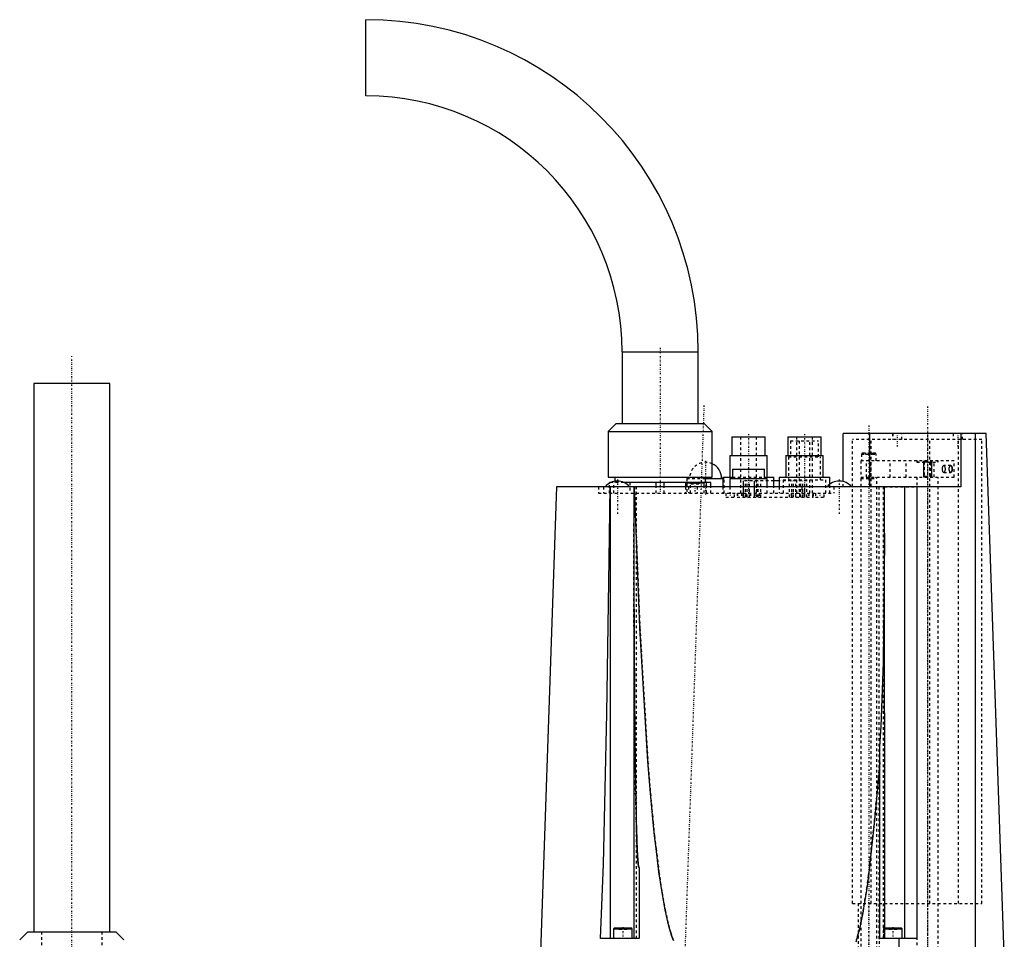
# Model space of a CAD drawing. Extents: x -209 to 204, y -3 to 513.
# Tile 3 of 3: x -164 to 204, y 169 to 513. Entities that reach past the tile are written whole.
import ezdxf

# ---------------------------------------------------------------- set-up
doc = ezdxf.new("R2010")
doc.units = 0
doc.linetypes.add('CENTER', pattern=[1.5, 0.45, -0.5, 0.05, -0.5])
doc.linetypes.add('DASHED', pattern=[2, 1, -1])
for name, color, linetype in [('AM_0', 7, 'CONTINUOUS'), ('AM_10', 7, 'CONTINUOUS'), ('AM_3', 7, 'DASHED'), ('AM_7', 7, 'CENTER')]:
    doc.layers.add(name, color=color, linetype=linetype)

msp = doc.modelspace()

# ---------------------------------------------------------------- linework, layer by layer
at = {"layer": 'AM_0', "color": 7, "linetype": 'CONTINUOUS'}
for p, q in [((-35, 484.5), (-35, 513)), ((60.75, 388.75), (60.75, 362)), ((60.75, 388.75), (89.25, 388.75)), ((89.25, 362), (89.25, 388.75)), ((-159.25, 377), (-159.25, 172)), ((-130.75, 377), (-159.25, 377)), ((-130.75, 172), (-130.75, 377)), ((58.5, 362), (55.5, 359)), ((58.5, 362), (91.5, 362)), ((94.5, 359), (91.5, 362)), ((55.5, 359), (55.5, 342)), ((55.5, 359), (94.5, 359)), ((94.5, 342), (94.5, 359)), ((143.4, 340.33), (143.4, 358.3)), ((196.9, 358.3), (143.4, 358.3)), ((153.4, 338.3), (153.4, 358.3)), ((187.48, 358.3), (187.48, 338.3)), ((192.98, 157.5), (192.98, 358.3)), ((203.7, 163.5), (196.9, 358.3)), ((101.75, 357), (101.75, 350)), ((101.75, 357), (114.25, 357)), ((114.25, 350), (114.25, 357)), ((122.75, 357), (122.75, 350)), ((122.75, 357), (135.25, 357)), ((135.25, 350), (135.25, 357)), ((101, 350), (101, 342)), ((101, 350), (115, 350)), ((115, 342), (115, 350)), ((122, 350), (122, 342)), ((122, 350), (136, 350)), ((136, 342), (136, 350)), ((102, 345), (102, 341.5)), ((102, 345), (114, 345)), ((114, 341.5), (114, 345)), ((55.5, 342), (94.5, 342)), ((56.1, 339.74), (56.1, 340)), ((56.62, 340), (56.1, 340)), ((58.1, 342), (58.1, 340.43)), ((93.9, 340), (61.38, 340)), ((73.48, 338.3), (73.48, 340)), ((76.52, 338.3), (76.52, 340)), ((84.5, 339.8), (84.5, 338.3)), ((84.5, 339.8), (91.5, 339.8)), ((91.5, 338.3), (91.5, 339.8)), ((91.9, 340), (91.9, 342)), ((91.9, 341.5), (98.5, 341.5)), ((92.38, 338.3), (92.38, 340)), ((93.9, 338.3), (93.9, 340)), ((98.5, 342), (98.5, 338.3)), ((98.5, 342), (102, 342)), ((101, 341.5), (101, 338.3)), ((101, 341.5), (115, 341.5)), ((114, 342), (117.5, 342)), ((115, 338.3), (115, 341.5)), ((117.5, 338.3), (117.5, 342)), ((119.5, 340.6), (117.5, 340.6)), ((119.5, 342), (119.5, 338.3)), ((119.5, 342), (138.5, 342)), ((138.5, 339.35), (138.5, 342)), ((36.28, 338.3), (30.03, 159.38)), ((187.48, 338.3), (36.28, 338.3)), ((56.4, 169.5), (56.4, 338.3)), ((65.11, 338.3), (65.1, 169.5)), ((159, 169.5), (158.94, 338.3)), ((166.47, 169.5), (166.47, 338.3)), ((171, 338.3), (171, 169.5)), ((157.1, 169.5), (157.1, 241.07)), ((67.1, 196.01), (67.1, 169.5)), ((57.9, 173.5), (57.5, 173.1)), ((57.5, 173.1), (57.5, 169.5)), ((57.5, 173.1), (64.5, 173.1)), ((57.9, 173.5), (64.1, 173.5)), ((64.5, 173.1), (64.1, 173.5)), ((64.5, 169.5), (64.5, 173.1)), ((159, 173.5), (165.1, 173.5)), ((159, 173.1), (165.5, 173.1)), ((165.5, 173.1), (165.1, 173.5)), ((165.5, 169.5), (165.5, 173.1)), ((-161.5, 172), (-164.5, 169)), ((-161.5, 172), (-128.5, 172)), ((-125.5, 169), (-128.5, 172)), ((67.1, 169.5), (52.64, 169.5)), ((171, 169.5), (157.1, 169.5)), ((164.38, 157.5), (164.38, 169.5))]:
    msp.add_line(p, q, dxfattribs=at)
for points in [[(52.64, 169.5, 0), (53.77, 197.21, 0), (55.11, 253.57, 0), (55.99, 311.02, 0), (56.28, 338.3, 0)], [(79.95, 168.73, 0), (79.73, 169.31, 0), (79.52, 169.92, 0), (79.41, 170.23, 0), (79.3, 170.56, 0), (79.08, 171.23, 0), (78.87, 171.93, 0), (78.13, 174.62, 0), (76.89, 180.11, 0), (75.7, 186.68, 0), (74.55, 194.33, 0), (73.45, 203.07, 0), (72.91, 207.84, 0), (72.39, 212.87, 0), (71.38, 223.74, 0), (70.42, 235.67, 0), (67.43, 285.61, 0), (65.36, 338.3, 0)], [(65.1, 325.13, 0), (65.13, 303.67, 0), (65.36, 259.6, 0), (65.66, 234.54, 0), (65.77, 227.62, 0), (65.9, 220.85, 0), (65.98, 217.39, 0), (66.06, 213.81, 0), (66.29, 206.49, 0), (66.46, 202.27, 0), (66.52, 201.09, 0), (66.59, 199.93, 0), (66.63, 199.35, 0), (66.67, 198.77, 0), (66.76, 197.64, 0), (66.83, 196.99, 0), (66.86, 196.8, 0), (66.89, 196.62, 0), (66.9, 196.53, 0), (66.92, 196.43, 0), (66.94, 196.32, 0), (66.95, 196.29, 0), (66.96, 196.25, 0), (66.96, 196.24, 0), (66.97, 196.22, 0), (66.98, 196.19, 0), (66.99, 196.16, 0), (67, 196.13, 0), (67.01, 196.1, 0), (67.02, 196.09, 0), (67.02, 196.08, 0), (67.02, 196.08, 0), (67.02, 196.07, 0), (67.02, 196.07, 0), (67.03, 196.07, 0), (67.03, 196.06, 0), (67.03, 196.06, 0), (67.03, 196.06, 0), (67.03, 196.05, 0), (67.04, 196.05, 0), (67.04, 196.05, 0), (67.04, 196.05, 0), (67.04, 196.04, 0), (67.04, 196.04, 0), (67.05, 196.03, 0), (67.05, 196.03, 0), (67.06, 196.02, 0), (67.06, 196.02, 0), (67.06, 196.02, 0), (67.06, 196.02, 0), (67.07, 196.02, 0), (67.07, 196.01, 0), (67.08, 196.01, 0), (67.08, 196.01, 0), (67.08, 196.01, 0), (67.09, 196.01, 0), (67.09, 196.01, 0), (67.1, 196.01, 0), (67.1, 196.01, 0)], [(157.1, 241.07, 0), (157.63, 248.89, 0), (158.48, 272.66, 0), (158.94, 304, 0), (159, 321, 0)], [(157.1, 235.22, 0), (155.19, 213.52, 0), (152.9, 193.02, 0), (152.23, 188.13, 0), (151.56, 183.68, 0), (151.23, 181.62, 0), (150.89, 179.67, 0), (150.22, 176.1, 0), (149.54, 172.97, 0), (148.86, 170.28, 0), (148.18, 168.04, 0)]]:
    msp.add_polyline3d(points, dxfattribs=at)
for centre, radius, start, end in [((-35, 388.75), 124.25, 0, 90), ((-35, 388.75), 95.75, 0, 90), ((92, 341.5), 6, 0, 65.3757), ((59, 334.6), 5.9, 38.8379, 141.1621), ((84.7, 339.8), 0.2, 90, 180), ((91.3, 339.8), 0.2, 0, 90), ((142, 334.6), 5.9, 38.8379, 141.1621)]:
    msp.add_arc(centre, radius, start, end, dxfattribs=at)
at = {"layer": 'AM_10', "color": 7, "linetype": 'CONTINUOUS'}
for p, q in [((173.5, 348), (173.5, 342)), ((176.5, 348), (176.5, 342))]:
    msp.add_line(p, q, dxfattribs=at)
at = {"layer": 'AM_3', "color": 6, "linetype": 'DASHED'}
for p, q in [((161.94, 358.3), (161.94, 356)), ((162, 358.3), (162, 356)), ((165.44, 356), (165.44, 358.3)), ((184.56, 358.3), (184.56, 356)), ((188, 356), (188, 358.3)), ((188.06, 356), (188.06, 358.3)), ((105, 357), (105, 336)), ((111, 336), (111, 357)), ((123.75, 355.5), (123.75, 349.5)), ((123.75, 355.5), (134.25, 355.5)), ((126, 357), (126, 336)), ((127, 355.5), (127, 336)), ((131, 336), (131, 355.5)), ((132, 336), (132, 357)), ((134.25, 349.5), (134.25, 355.5)), ((146.9, 182.5), (146.9, 356)), ((195.3, 356), (146.9, 356)), ((153.9, 182.5), (153.9, 356)), ((175.8, 182.5), (175.8, 356)), ((186.52, 182.5), (186.52, 356)), ((195.3, 182.5), (195.3, 356)), ((150.65, 351), (150.25, 350.6)), ((150.25, 350.6), (150.25, 348)), ((150.25, 350.6), (155.75, 350.6)), ((150.65, 351), (155.35, 351)), ((151.75, 351), (151.75, 350.5)), ((151.75, 350.5), (154.25, 350.5)), ((153, 351), (153, 350.5)), ((154.25, 351), (154.25, 350.5)), ((155.75, 350.6), (155.35, 351)), ((155.75, 348), (155.75, 350.6)), ((123, 349.5), (123, 341)), ((123, 349.5), (135, 349.5)), ((135, 341), (135, 349.5)), ((150, 348), (150, 342)), ((185, 348), (150, 348)), ((152.22, 342), (152.22, 348)), ((153.76, 342), (153.76, 348)), ((161.07, 342), (161.07, 348)), ((167, 342), (167, 348)), ((171.5, 348), (171, 347.5)), ((171, 348), (171, 347.5)), ((171, 347.5), (179, 347.5)), ((173.5, 348), (173.77, 347.73)), ((173.77, 347.73), (173.77, 342.27)), ((173.77, 347.73), (176.23, 347.73)), ((176.23, 347.73), (176.5, 348)), ((176.23, 342.27), (176.23, 347.73)), ((177.53, 342), (177.53, 348)), ((179, 347.5), (178.5, 348)), ((179, 347.5), (179, 348)), ((183.66, 346.25), (181.06, 346.25)), ((185, 342), (185, 348)), ((181.06, 343.75), (183.66, 343.75)), ((56.1, 336), (56.1, 339.74)), ((61.38, 340), (56.62, 340)), ((57.62, 336), (57.62, 340)), ((58.1, 340.43), (58.1, 340)), ((63.7, 340), (63.7, 336)), ((85, 341.5), (85, 336)), ((85, 341.5), (91.9, 341.5)), ((86.3, 336), (86.3, 340)), ((89.5, 340), (86.5, 340)), ((86.5, 340), (86.5, 339.5)), ((86.5, 339.5), (89.5, 339.5)), ((88, 340), (88, 339.5)), ((89.5, 340), (89.5, 339.5)), ((98.5, 341.5), (99, 341.5)), ((99, 336), (99, 341.5)), ((102, 342), (114, 342)), ((106.1, 340.6), (106.1, 334.5)), ((117.5, 340.6), (106.1, 340.6)), ((106.12, 334.5), (106.12, 340.6)), ((106.92, 334.5), (106.92, 340.6)), ((107.6, 334.5), (107.6, 340.6)), ((108.4, 334.5), (108.4, 340.6)), ((110.2, 340.6), (110.2, 334.5)), ((110.23, 334.5), (110.23, 340.6)), ((111.13, 334.5), (111.13, 340.6)), ((111.7, 334.5), (111.7, 340.6)), ((112.6, 334.5), (112.6, 340.6)), ((129.9, 340.6), (119.5, 340.6)), ((121, 341), (121, 336)), ((121, 341), (137, 341)), ((123.4, 334.5), (123.4, 340.6)), ((124.3, 334.5), (124.3, 340.6)), ((124.87, 334.5), (124.87, 340.6)), ((125.77, 334.5), (125.77, 340.6)), ((125.8, 334.5), (125.8, 340.6)), ((127.6, 334.5), (127.6, 340.6)), ((128.4, 334.5), (128.4, 340.6)), ((129.08, 334.5), (129.08, 340.6)), ((129.88, 334.5), (129.88, 340.6)), ((129.9, 334.5), (129.9, 340.6)), ((137, 336), (137, 341)), ((138.5, 336), (138.5, 339.35)), ((143.4, 338.3), (143.4, 340.33)), ((150.5, 342), (150, 341.5)), ((150, 342), (185, 342)), ((150, 341.5), (150, 155.5)), ((150, 341.5), (156, 341.5)), ((156, 341.5), (155.5, 342)), ((156, 157.5), (156, 341.5)), ((171, 342), (171, 155.5)), ((173.77, 342.27), (173.5, 342)), ((173.77, 342.27), (176.23, 342.27)), ((176.5, 342), (176.23, 342.27)), ((179, 157.5), (179, 342)), ((52, 338.3), (52, 336)), ((52, 336), (140, 336)), ((53.78, 338.3), (53.78, 336)), ((65.11, 338.3), (65.36, 338.3)), ((65.3, 169.5), (65.3, 338.3)), ((66.2, 169.5), (66.2, 338.3)), ((73.48, 336), (73.48, 338.3)), ((76.52, 336), (76.52, 338.3)), ((84.5, 338.3), (84.5, 336)), ((85.58, 338.3), (85.58, 336)), ((88.8, 338.3), (88.8, 336)), ((91.5, 336), (91.5, 338.3)), ((92.38, 336), (92.38, 338.3)), ((93.9, 336), (93.9, 338.3)), ((98.5, 338.3), (98.5, 336)), ((99.6, 336), (99.6, 334.5)), ((101, 338.3), (101, 336)), ((102.8, 334.5), (102.8, 336)), ((103.8, 336), (103.8, 334.5)), ((103.83, 336), (103.83, 334.5)), ((103.9, 336), (103.9, 334.5)), ((105.4, 336), (105.4, 334.5)), ((105.43, 336), (105.43, 334.5)), ((107, 336), (107, 334.5)), ((107.1, 334.5), (107.1, 336)), ((108.8, 336), (108.8, 334.5)), ((108.83, 336), (108.83, 334.5)), ((110.4, 336), (110.4, 334.5)), ((110.43, 336), (110.43, 334.5)), ((112, 336), (112, 334.5)), ((115, 336), (115, 338.3)), ((117.5, 336), (117.5, 338.3)), ((119.5, 338.3), (119.5, 336)), ((124, 336), (124, 334.5)), ((125.57, 336), (125.57, 334.5)), ((125.6, 336), (125.6, 334.5)), ((127.17, 336), (127.17, 334.5)), ((127.2, 334.5), (127.2, 336)), ((128, 338.3), (128, 336)), ((128.9, 336), (128.9, 334.5)), ((129, 336), (129, 334.5)), ((130.57, 336), (130.57, 334.5)), ((130.6, 336), (130.6, 334.5)), ((132.1, 334.5), (132.1, 336)), ((132.17, 336), (132.17, 334.5)), ((132.2, 334.5), (132.2, 336)), ((133.1, 336), (133.1, 334.5)), ((136.3, 334.5), (136.3, 336)), ((140, 338.3), (140, 336)), ((156.8, 338.3), (156.8, 169.5)), ((158.51, 169.5), (158.51, 338.3)), ((158.94, 338.3), (171, 338.3)), ((99.6, 334.5), (102.8, 334.5)), ((103.8, 334.5), (132.2, 334.5)), ((133.1, 334.5), (136.3, 334.5)), ((146.9, 182.5), (195.3, 182.5)), ((149, 182.5), (149, 157.5)), ((157, 157.5), (157, 182.5)), ((59.5, 173.5), (59.5, 173)), ((61, 173.5), (61, 173)), ((62.5, 173.5), (62.5, 173)), ((158.9, 173.5), (158.5, 173.1)), ((158.5, 173.1), (158.5, 169.5)), ((158.5, 173.1), (165.5, 173.1)), ((158.9, 173.5), (165.1, 173.5)), ((160.5, 173.5), (160.5, 173)), ((162, 173.5), (162, 173)), ((163.5, 173.5), (163.5, 173)), ((-156.3, 172), (-156.3, 141)), ((-133.7, 141), (-133.7, 172)), ((59.5, 173), (62.5, 173)), ((156.8, 169.5), (157.1, 169.5)), ((160.5, 173), (163.5, 173))]:
    msp.add_line(p, q, dxfattribs=at)
msp.add_lwpolyline([(181.06, 343.75), (181.18, 343.77), (181.3, 343.85), (181.41, 343.96), (181.5, 344.12), (181.58, 344.31), (181.64, 344.52), (181.68, 344.76), (181.69, 345), (181.68, 345.24), (181.64, 345.48), (181.58, 345.69), (181.5, 345.88), (181.41, 346.04), (181.3, 346.15), (181.18, 346.23), (181.06, 346.25), (180.94, 346.23), (180.82, 346.15), (180.71, 346.04), (180.62, 345.88), (180.54, 345.69), (180.48, 345.48), (180.45, 345.24), (180.44, 345), (180.45, 344.76), (180.48, 344.52), (180.54, 344.31), (180.62, 344.12), (180.71, 343.96), (180.82, 343.85), (180.94, 343.77)], close=True, dxfattribs=at)
for points in [[(183.38, 346.13, 0), (183.37, 346.12, 0), (183.34, 346.1, 0), (183.32, 346.07, 0), (183.31, 346.06, 0), (183.3, 346.05, 0), (183.28, 346.02, 0), (183.25, 345.99, 0), (183.23, 345.96, 0), (183.21, 345.93, 0), (183.19, 345.9, 0), (183.18, 345.88, 0), (183.18, 345.87, 0), (183.16, 345.83, 0), (183.14, 345.8, 0), (183.12, 345.76, 0), (183.11, 345.72, 0), (183.09, 345.68, 0), (183.08, 345.66, 0), (183.07, 345.64, 0), (183.06, 345.6, 0), (183.05, 345.56, 0), (183.04, 345.54, 0)], [(183.44, 346.18, 0), (183.43, 346.17, 0), (183.41, 346.16, 0), (183.39, 346.14, 0), (183.38, 346.13, 0)], [(183.51, 346.21, 0), (183.5, 346.21, 0), (183.47, 346.2, 0), (183.45, 346.18, 0), (183.44, 346.18, 0)], [(183.66, 346.25, 0), (183.66, 346.25, 0), (183.65, 346.25, 0), (183.64, 346.25, 0), (183.64, 346.25, 0), (183.63, 346.25, 0), (183.62, 346.25, 0), (183.61, 346.25, 0), (183.61, 346.25, 0), (183.6, 346.24, 0), (183.59, 346.24, 0), (183.58, 346.24, 0), (183.58, 346.24, 0), (183.57, 346.24, 0), (183.56, 346.24, 0), (183.55, 346.23, 0), (183.55, 346.23, 0), (183.54, 346.23, 0), (183.53, 346.22, 0), (183.53, 346.22, 0), (183.52, 346.22, 0), (183.51, 346.22, 0), (183.51, 346.21, 0)], [(183.66, 343.75, 0), (183.67, 343.75, 0), (183.69, 343.75, 0), (183.7, 343.75, 0), (183.71, 343.75, 0), (183.72, 343.76, 0), (183.74, 343.76, 0), (183.76, 343.77, 0), (183.77, 343.77, 0), (183.79, 343.78, 0), (183.81, 343.79, 0), (183.82, 343.79, 0), (183.82, 343.8, 0), (183.84, 343.81, 0), (183.86, 343.82, 0), (183.87, 343.83, 0), (183.89, 343.85, 0), (183.91, 343.86, 0), (183.91, 343.87, 0), (183.92, 343.88, 0), (183.94, 343.89, 0), (183.95, 343.91, 0), (183.96, 343.92, 0), (183.96, 343.93, 0), (183.98, 343.95, 0), (183.99, 343.97, 0), (184, 343.98, 0), (184, 343.99, 0), (184.02, 344.01, 0), (184.03, 344.03, 0), (184.04, 344.06, 0), (184.05, 344.08, 0), (184.06, 344.1, 0), (184.07, 344.12, 0), (184.07, 344.13, 0), (184.08, 344.15, 0), (184.09, 344.18, 0), (184.1, 344.21, 0), (184.11, 344.24, 0), (184.12, 344.27, 0), (184.13, 344.28, 0), (184.13, 344.29, 0), (184.14, 344.33, 0), (184.15, 344.36, 0), (184.15, 344.39, 0), (184.16, 344.42, 0), (184.17, 344.45, 0), (184.17, 344.47, 0), (184.17, 344.49, 0), (184.18, 344.52, 0), (184.19, 344.56, 0), (184.19, 344.59, 0), (184.19, 344.63, 0), (184.2, 344.66, 0), (184.2, 344.68, 0), (184.2, 344.7, 0), (184.21, 344.73, 0), (184.21, 344.77, 0), (184.21, 344.8, 0), (184.21, 344.84, 0), (184.21, 344.88, 0), (184.22, 344.89, 0), (184.22, 344.91, 0), (184.22, 344.95, 0), (184.22, 344.98, 0), (184.22, 345, 0), (184.22, 345.02, 0), (184.22, 345.05, 0), (184.22, 345.09, 0), (184.22, 345.11, 0), (184.21, 345.12, 0), (184.21, 345.16, 0), (184.21, 345.2, 0), (184.21, 345.23, 0), (184.21, 345.27, 0), (184.2, 345.3, 0), (184.2, 345.32, 0), (184.2, 345.34, 0), (184.19, 345.37, 0), (184.19, 345.41, 0), (184.19, 345.44, 0), (184.18, 345.48, 0), (184.17, 345.51, 0), (184.17, 345.53, 0), (184.17, 345.55, 0), (184.16, 345.58, 0), (184.15, 345.61, 0), (184.15, 345.64, 0), (184.14, 345.67, 0), (184.13, 345.71, 0), (184.13, 345.72, 0), (184.12, 345.73, 0), (184.11, 345.76, 0), (184.1, 345.79, 0), (184.09, 345.82, 0), (184.08, 345.85, 0), (184.07, 345.87, 0), (184.07, 345.88, 0), (184.06, 345.9, 0), (184.05, 345.92, 0), (184.04, 345.94, 0), (184.03, 345.97, 0), (184.02, 345.99, 0), (184, 346.01, 0), (184, 346.02, 0), (183.99, 346.03, 0), (183.98, 346.05, 0), (183.96, 346.07, 0), (183.96, 346.08, 0), (183.95, 346.09, 0), (183.94, 346.11, 0), (183.92, 346.12, 0), (183.91, 346.13, 0), (183.91, 346.14, 0), (183.89, 346.15, 0), (183.87, 346.17, 0), (183.86, 346.18, 0), (183.84, 346.19, 0), (183.82, 346.2, 0), (183.82, 346.21, 0), (183.81, 346.21, 0), (183.79, 346.22, 0), (183.77, 346.23, 0), (183.76, 346.23, 0), (183.74, 346.24, 0), (183.72, 346.24, 0), (183.71, 346.25, 0), (183.7, 346.25, 0), (183.69, 346.25, 0), (183.67, 346.25, 0), (183.66, 346.25, 0)], [(183.66, 346.25, 0), (183.66, 346.25, 0), (183.67, 346.25, 0), (183.68, 346.25, 0), (183.69, 346.25, 0), (183.69, 346.25, 0), (183.7, 346.25, 0), (183.71, 346.25, 0), (183.72, 346.24, 0), (183.73, 346.24, 0), (183.73, 346.24, 0), (183.74, 346.24, 0), (183.74, 346.24, 0), (183.75, 346.24, 0), (183.76, 346.23, 0), (183.77, 346.23, 0), (183.78, 346.23, 0), (183.79, 346.22, 0), (183.79, 346.22, 0), (183.8, 346.22, 0), (183.8, 346.21, 0), (183.81, 346.21, 0), (183.82, 346.21, 0), (183.82, 346.21, 0), (183.83, 346.2, 0), (183.84, 346.2, 0), (183.84, 346.19, 0), (183.85, 346.19, 0), (183.85, 346.18, 0), (183.86, 346.18, 0), (183.87, 346.17, 0), (183.88, 346.17, 0), (183.89, 346.16, 0), (183.89, 346.15, 0), (183.89, 346.15, 0), (183.9, 346.14, 0), (183.91, 346.14, 0), (183.92, 346.13, 0), (183.92, 346.12, 0), (183.93, 346.11, 0), (183.94, 346.11, 0), (183.94, 346.1, 0), (183.95, 346.09, 0), (183.95, 346.09, 0), (183.96, 346.08, 0), (183.97, 346.07, 0), (183.97, 346.06, 0), (183.98, 346.05, 0), (183.98, 346.05, 0), (183.99, 346.04, 0), (183.99, 346.03, 0), (184, 346.02, 0), (184.01, 346.01, 0), (184.01, 345.99, 0), (184.02, 345.99, 0), (184.02, 345.98, 0), (184.03, 345.97, 0), (184.03, 345.96, 0), (184.04, 345.95, 0), (184.04, 345.94, 0), (184.05, 345.93, 0), (184.05, 345.92, 0), (184.05, 345.91, 0), (184.06, 345.9, 0), (184.07, 345.89, 0), (184.07, 345.88, 0), (184.07, 345.88, 0), (184.08, 345.87, 0), (184.08, 345.85, 0), (184.08, 345.85, 0), (184.09, 345.84, 0), (184.09, 345.83, 0), (184.1, 345.81, 0), (184.1, 345.8, 0), (184.11, 345.79, 0), (184.11, 345.77, 0), (184.11, 345.76, 0), (184.11, 345.76, 0), (184.12, 345.74, 0), (184.12, 345.73, 0), (184.13, 345.71, 0), (184.13, 345.7, 0), (184.14, 345.68, 0), (184.14, 345.67, 0), (184.14, 345.67, 0), (184.14, 345.65, 0), (184.15, 345.64, 0), (184.15, 345.62, 0), (184.16, 345.6, 0), (184.16, 345.59, 0), (184.16, 345.58, 0), (184.16, 345.57, 0), (184.17, 345.55, 0), (184.17, 345.54, 0), (184.17, 345.52, 0), (184.18, 345.5, 0), (184.18, 345.49, 0), (184.18, 345.48, 0), (184.18, 345.47, 0), (184.18, 345.45, 0), (184.19, 345.44, 0), (184.19, 345.42, 0), (184.19, 345.4, 0), (184.19, 345.38, 0), (184.19, 345.37, 0), (184.2, 345.37, 0), (184.2, 345.35, 0), (184.2, 345.33, 0), (184.2, 345.32, 0), (184.2, 345.31, 0), (184.2, 345.29, 0), (184.21, 345.28, 0), (184.21, 345.27, 0), (184.21, 345.26, 0), (184.21, 345.24, 0), (184.21, 345.22, 0), (184.21, 345.2, 0), (184.21, 345.19, 0), (184.21, 345.17, 0), (184.21, 345.16, 0), (184.21, 345.15, 0), (184.21, 345.13, 0), (184.22, 345.11, 0), (184.22, 345.1, 0), (184.22, 345.08, 0), (184.22, 345.06, 0), (184.22, 345.05, 0), (184.22, 345.04, 0), (184.22, 345.03, 0), (184.22, 345.01, 0), (184.22, 345, 0)], [(183.01, 345.42, 0), (183.01, 345.41, 0), (183, 345.39, 0), (183, 345.36, 0), (183, 345.35, 0), (183, 345.34, 0), (182.99, 345.32, 0), (182.99, 345.29, 0), (182.99, 345.27, 0), (182.98, 345.25, 0), (182.98, 345.22, 0), (182.98, 345.21, 0), (182.98, 345.2, 0), (182.97, 345.17, 0), (182.97, 345.15, 0), (182.97, 345.13, 0), (182.97, 345.1, 0), (182.97, 345.08, 0), (182.97, 345.07, 0), (182.97, 345.06, 0), (182.97, 345.03, 0), (182.97, 345.01, 0), (182.97, 345, 0)], [(182.97, 345, 0), (182.97, 344.99, 0), (182.97, 344.97, 0), (182.97, 344.96, 0), (182.97, 344.95, 0), (182.97, 344.94, 0), (182.97, 344.92, 0), (182.97, 344.9, 0), (182.97, 344.89, 0), (182.97, 344.87, 0), (182.97, 344.85, 0), (182.97, 344.84, 0), (182.97, 344.83, 0), (182.98, 344.81, 0), (182.98, 344.8, 0), (182.98, 344.78, 0), (182.98, 344.76, 0), (182.98, 344.74, 0), (182.98, 344.73, 0), (182.99, 344.72, 0), (182.99, 344.71, 0), (182.99, 344.69, 0), (182.99, 344.68, 0), (182.99, 344.67, 0), (183, 344.65, 0), (183, 344.63, 0), (183, 344.63, 0), (183, 344.62, 0), (183.01, 344.6, 0), (183.01, 344.58, 0), (183.01, 344.56, 0), (183.02, 344.55, 0), (183.02, 344.53, 0), (183.02, 344.52, 0), (183.03, 344.51, 0), (183.03, 344.5, 0), (183.04, 344.48, 0), (183.04, 344.46, 0), (183.05, 344.45, 0), (183.05, 344.43, 0), (183.05, 344.42, 0), (183.06, 344.41, 0), (183.06, 344.4, 0), (183.07, 344.38, 0), (183.07, 344.36, 0), (183.08, 344.35, 0), (183.08, 344.33, 0), (183.09, 344.33, 0), (183.09, 344.32, 0), (183.09, 344.3, 0), (183.1, 344.29, 0), (183.11, 344.27, 0), (183.11, 344.26, 0), (183.12, 344.24, 0), (183.12, 344.24, 0), (183.13, 344.23, 0), (183.13, 344.21, 0), (183.14, 344.2, 0), (183.15, 344.19, 0), (183.15, 344.17, 0), (183.16, 344.16, 0), (183.16, 344.15, 0), (183.17, 344.15, 0), (183.17, 344.13, 0), (183.18, 344.12, 0), (183.18, 344.12, 0), (183.19, 344.11, 0), (183.2, 344.1, 0), (183.2, 344.09, 0), (183.21, 344.08, 0), (183.21, 344.07, 0), (183.22, 344.06, 0), (183.23, 344.05, 0), (183.23, 344.04, 0), (183.24, 344.03, 0), (183.25, 344.02, 0), (183.25, 344.01, 0), (183.26, 344.01, 0), (183.27, 343.99, 0), (183.27, 343.98, 0), (183.28, 343.97, 0), (183.29, 343.96, 0), (183.3, 343.95, 0), (183.3, 343.95, 0), (183.31, 343.94, 0), (183.32, 343.93, 0), (183.32, 343.92, 0), (183.33, 343.91, 0), (183.34, 343.91, 0), (183.35, 343.9, 0), (183.36, 343.89, 0), (183.36, 343.89, 0), (183.37, 343.88, 0), (183.38, 343.87, 0), (183.39, 343.86, 0), (183.4, 343.86, 0), (183.41, 343.85, 0), (183.41, 343.85, 0), (183.42, 343.84, 0), (183.42, 343.83, 0), (183.43, 343.83, 0), (183.44, 343.82, 0), (183.45, 343.82, 0), (183.46, 343.81, 0), (183.47, 343.81, 0), (183.47, 343.8, 0), (183.48, 343.8, 0), (183.49, 343.79, 0), (183.5, 343.79, 0), (183.5, 343.79, 0), (183.51, 343.79, 0), (183.52, 343.78, 0), (183.52, 343.78, 0), (183.53, 343.78, 0), (183.54, 343.77, 0), (183.55, 343.77, 0), (183.56, 343.77, 0), (183.57, 343.76, 0), (183.57, 343.76, 0), (183.58, 343.76, 0), (183.58, 343.76, 0), (183.59, 343.76, 0), (183.6, 343.76, 0), (183.61, 343.75, 0), (183.62, 343.75, 0), (183.63, 343.75, 0), (183.63, 343.75, 0), (183.64, 343.75, 0), (183.65, 343.75, 0), (183.66, 343.75, 0), (183.66, 343.75, 0)], [(183.04, 345.54, 0), (183.04, 345.52, 0), (183.02, 345.48, 0), (183.02, 345.44, 0), (183.01, 345.42, 0)], [(184.22, 345, 0), (184.22, 344.99, 0), (184.22, 344.97, 0), (184.22, 344.96, 0), (184.22, 344.95, 0), (184.22, 344.94, 0), (184.22, 344.92, 0), (184.22, 344.9, 0), (184.22, 344.89, 0), (184.21, 344.87, 0), (184.21, 344.85, 0), (184.21, 344.84, 0), (184.21, 344.83, 0), (184.21, 344.81, 0), (184.21, 344.8, 0), (184.21, 344.78, 0), (184.21, 344.76, 0), (184.21, 344.74, 0), (184.21, 344.73, 0), (184.21, 344.72, 0), (184.2, 344.71, 0), (184.2, 344.69, 0), (184.2, 344.68, 0), (184.2, 344.67, 0), (184.2, 344.65, 0), (184.2, 344.63, 0), (184.19, 344.63, 0), (184.19, 344.62, 0), (184.19, 344.6, 0), (184.19, 344.58, 0), (184.19, 344.56, 0), (184.18, 344.55, 0), (184.18, 344.53, 0), (184.18, 344.52, 0), (184.18, 344.51, 0), (184.18, 344.5, 0), (184.17, 344.48, 0), (184.17, 344.46, 0), (184.17, 344.45, 0), (184.16, 344.43, 0), (184.16, 344.42, 0), (184.16, 344.41, 0), (184.16, 344.4, 0), (184.15, 344.38, 0), (184.15, 344.36, 0), (184.14, 344.35, 0), (184.14, 344.33, 0), (184.14, 344.33, 0), (184.14, 344.32, 0), (184.13, 344.3, 0), (184.13, 344.29, 0), (184.12, 344.27, 0), (184.12, 344.26, 0), (184.11, 344.24, 0), (184.11, 344.24, 0), (184.11, 344.23, 0), (184.11, 344.21, 0), (184.1, 344.2, 0), (184.1, 344.19, 0), (184.09, 344.17, 0), (184.09, 344.16, 0), (184.08, 344.15, 0), (184.08, 344.15, 0), (184.08, 344.13, 0), (184.07, 344.12, 0), (184.07, 344.12, 0), (184.07, 344.11, 0), (184.06, 344.1, 0), (184.05, 344.09, 0), (184.05, 344.08, 0), (184.05, 344.07, 0), (184.04, 344.06, 0), (184.04, 344.05, 0), (184.03, 344.04, 0), (184.03, 344.03, 0), (184.02, 344.02, 0), (184.02, 344.01, 0), (184.01, 344.01, 0), (184.01, 343.99, 0), (184, 343.98, 0), (183.99, 343.97, 0), (183.99, 343.96, 0), (183.98, 343.95, 0), (183.98, 343.95, 0), (183.97, 343.94, 0), (183.97, 343.93, 0), (183.96, 343.92, 0), (183.95, 343.91, 0), (183.95, 343.91, 0), (183.94, 343.9, 0), (183.94, 343.89, 0), (183.93, 343.89, 0), (183.92, 343.88, 0), (183.92, 343.87, 0), (183.91, 343.86, 0), (183.9, 343.86, 0), (183.89, 343.85, 0), (183.89, 343.85, 0), (183.89, 343.84, 0), (183.88, 343.83, 0), (183.87, 343.83, 0), (183.86, 343.82, 0), (183.85, 343.82, 0), (183.85, 343.81, 0), (183.84, 343.81, 0), (183.84, 343.8, 0), (183.83, 343.8, 0), (183.82, 343.79, 0), (183.82, 343.79, 0), (183.81, 343.79, 0), (183.8, 343.79, 0), (183.8, 343.78, 0), (183.79, 343.78, 0), (183.79, 343.78, 0), (183.78, 343.77, 0), (183.77, 343.77, 0), (183.76, 343.77, 0), (183.75, 343.76, 0), (183.74, 343.76, 0), (183.74, 343.76, 0), (183.73, 343.76, 0), (183.73, 343.76, 0), (183.72, 343.76, 0), (183.71, 343.75, 0), (183.7, 343.75, 0), (183.69, 343.75, 0), (183.69, 343.75, 0), (183.68, 343.75, 0), (183.67, 343.75, 0), (183.66, 343.75, 0), (183.66, 343.75, 0)], [(65.36, 338.3, 0), (67.43, 285.61, 0), (70.42, 235.67, 0), (71.38, 223.74, 0), (72.39, 212.87, 0), (72.91, 207.84, 0), (73.45, 203.07, 0), (74.55, 194.33, 0), (75.7, 186.68, 0), (76.89, 180.11, 0), (78.13, 174.62, 0), (78.87, 171.93, 0), (79.08, 171.23, 0), (79.3, 170.56, 0), (79.41, 170.23, 0), (79.52, 169.92, 0), (79.73, 169.31, 0), (79.95, 168.73, 0)], [(67.1, 196.01, 0), (67.1, 196.01, 0), (67.09, 196.01, 0), (67.09, 196.01, 0), (67.08, 196.01, 0), (67.08, 196.01, 0), (67.08, 196.01, 0), (67.07, 196.01, 0), (67.07, 196.02, 0), (67.06, 196.02, 0), (67.06, 196.02, 0), (67.06, 196.02, 0), (67.06, 196.02, 0), (67.05, 196.03, 0), (67.05, 196.03, 0), (67.04, 196.04, 0), (67.04, 196.04, 0), (67.04, 196.05, 0), (67.04, 196.05, 0), (67.04, 196.05, 0), (67.03, 196.05, 0), (67.03, 196.06, 0), (67.03, 196.06, 0), (67.03, 196.06, 0), (67.03, 196.07, 0), (67.02, 196.07, 0), (67.02, 196.07, 0), (67.02, 196.08, 0), (67.02, 196.08, 0), (67.02, 196.09, 0), (67.01, 196.1, 0), (67, 196.13, 0), (66.99, 196.16, 0), (66.98, 196.19, 0), (66.97, 196.22, 0), (66.96, 196.24, 0), (66.96, 196.25, 0), (66.95, 196.29, 0), (66.94, 196.32, 0), (66.92, 196.43, 0), (66.9, 196.53, 0), (66.89, 196.62, 0), (66.86, 196.8, 0), (66.83, 196.99, 0), (66.76, 197.64, 0), (66.67, 198.77, 0), (66.63, 199.35, 0), (66.59, 199.93, 0), (66.52, 201.09, 0), (66.46, 202.27, 0), (66.29, 206.49, 0), (66.06, 213.81, 0), (65.98, 217.39, 0), (65.9, 220.85, 0), (65.77, 227.62, 0), (65.66, 234.54, 0), (65.36, 259.6, 0), (65.13, 303.67, 0), (65.1, 325.13, 0)], [(148.47, 168.92, 0), (148.86, 170.28, 0), (149.54, 172.97, 0), (150.22, 176.1, 0), (150.89, 179.67, 0), (151.23, 181.62, 0), (151.56, 183.68, 0), (152.23, 188.13, 0), (152.9, 193.02, 0), (155.19, 213.52, 0), (157.1, 235.22, 0)]]:
    msp.add_polyline3d(points, dxfattribs=at)
msp.add_arc((92, 341.5), 6, 65.3757, 180, dxfattribs=at)
at = {"layer": 'AM_7', "color": 4, "linetype": 'CENTER'}
for p, q in [((-145, 140.55), (-145, 387.25)), ((75, 390.25), (75, 335.8)), ((91.37, 368.69), (83.64, 147.08)), ((175, 368.34), (175, 147.46)), ((153, 361.25), (153, 135.75)), ((108, 358.05), (108, 334.95)), ((129, 358.05), (129, 334.95)), ((163.69, 358.55), (163.69, 353.05)), ((175, 358.75), (175, 122.25)), ((186.31, 358.55), (186.31, 353.05)), ((92, 348.07), (92, 335.43)), ((59, 341.09), (59, 328.11)), ((88, 340.2), (88, 335.8)), ((142, 341.09), (142, 328.11)), ((101.2, 336.07), (101.2, 334.43)), ((105.5, 336.07), (105.5, 334.43)), ((130.5, 336.07), (130.5, 334.43)), ((134.7, 336.07), (134.7, 334.43)), ((153, 156.25), (153, 183.75)), ((61, 173.7), (61, 169.3)), ((162, 173.7), (162, 169.3))]:
    msp.add_line(p, q, dxfattribs=at)

doc.saveas('drawing.dxf')
